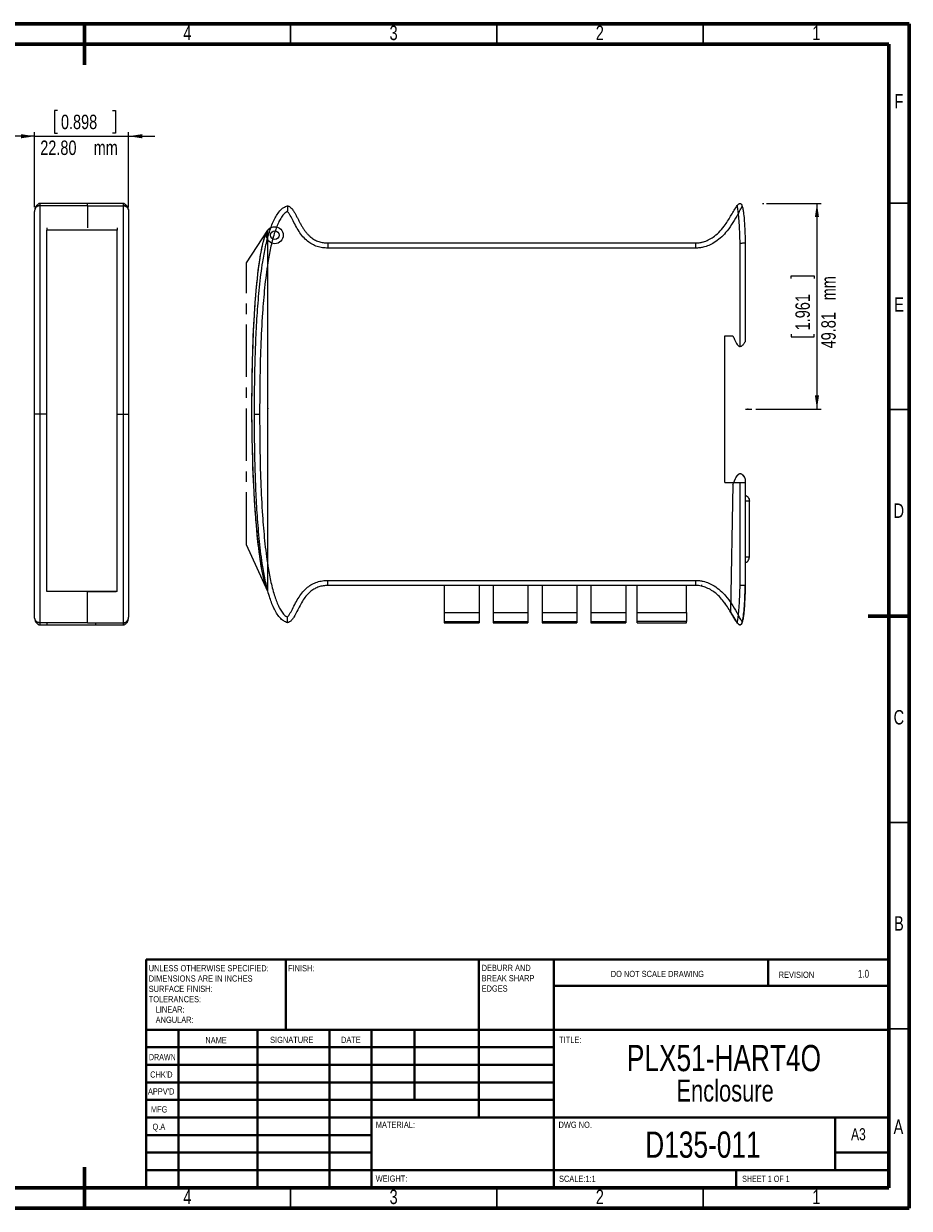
# Model space of a CAD drawing. Header units: millimetres. Extents: x 15 to 415, y 5 to 292.
# Tile 3 of 3: x 200 to 415, y 5 to 292. Entities that reach past the tile are written whole.
import ezdxf

# ---------------------------------------------------------------- set-up
doc = ezdxf.new("R2010")
doc.units = ezdxf.units.MM
doc.header["$PDSIZE"] = -1
doc.linetypes.add('CENTERX2', pattern=[20.32, 12.7, -2.54, 2.54, -2.54])
doc.styles.add('SLDTEXTSTYLE0', font='TXT', dxfattribs={"width": 0.75})
doc.styles.add('SLDTEXTSTYLE1', font='TXT', dxfattribs={"width": 0.686449})
doc.styles.add('SLDTEXTSTYLE2', font='TXT', dxfattribs={"width": 0.6875})
doc.dimstyles.new('SLDDIMSTYLE0', dxfattribs={"dimtxt": 3.5, "dimasz": 3.302, "dimexe": 0, "dimexo": 0.0625, "dimgap": 0.875, "dimtad": 1, "dimrnd": 1e-09, "dimzin": 12, "dimdsep": 46, "dimtxsty": 'SLDTEXTSTYLE0', "dimsah": 1, "dimcen": 0.09, "dimadec": 0, "dimazin": 3, "dimtfac": 1, "dimtofl": 0, "dimtmove": 0, "dimatfit": 3, "dimfxl": 1, "dimfrac": 2, "dimtolj": 1, "dimtzin": 12, "dimarcsym": 0})
doc.dimstyles.new('SLDDIMSTYLE1', dxfattribs={"dimtxt": 3.5, "dimasz": 3.302, "dimexe": 0, "dimexo": 0.0625, "dimgap": 0.875, "dimtad": 1, "dimrnd": 1e-09, "dimzin": 4, "dimdsep": 46, "dimtxsty": 'SLDTEXTSTYLE0', "dimsah": 1, "dimcen": 0.09, "dimadec": 0, "dimazin": 1, "dimtfac": 1, "dimtmove": 0, "dimatfit": 0, "dimfxl": 1, "dimfrac": 2, "dimtolj": 1, "dimtzin": 12, "dimarcsym": 0})

# ---------------------------------------------------------------- blocks, each defined once
blk = doc.blocks.new('SW_NOTE_0')
at = {"color": 0, "linetype": 'Continuous', "lineweight": 0, "char_height": 1.5, "attachment_point": 1, "style": 'SLDTEXTSTYLE0'}
for s, insert in [('UNLESS OTHERWISE SPECIFIED:', (0, 1.93)), ('DIMENSIONS ARE IN INCHES', (0, -0.57)), ('TOLERANCES:', (0, -5.57)), ('SURFACE FINISH:', (0, -3.07)), ('LINEAR:', (1.69, -8.07)), ('ANGULAR:', (1.69, -10.57))]:
    blk.add_mtext(s, dxfattribs=dict(at, insert=insert))
blk = doc.blocks.new('SW_NOTE_1')
at = {"color": 0, "linetype": 'Continuous', "lineweight": 0, "char_height": 1.5, "attachment_point": 1, "style": 'SLDTEXTSTYLE0'}
for s, insert in [('DEBURR AND', (0, 1.93)), ('BREAK SHARP', (0, -0.57)), ('EDGES', (0, -3.07))]:
    blk.add_mtext(s, dxfattribs=dict(at, insert=insert))
blk = doc.blocks.new('SW_NOTE_2')
at = {"color": 0, "linetype": 'Continuous', "lineweight": 0, "attachment_point": 2, "style": 'SLDTEXTSTYLE0'}
for s, insert, char_height in [('PLX51-HART4O', (28.87, 8.19), 6.35), ('Enclosure', (29.15, -0.23), 5.292)]:
    blk.add_mtext(s, dxfattribs=dict(at, insert=insert, char_height=char_height))
blk = doc.blocks.new('_D_2')
at = {"color": 7, "linetype": 'Continuous', "lineweight": 0}
for p, q in [((208.44, 271), (207.73, 271)), ((207.73, 271), (207.73, 265.44)), ((221.85, 271), (222.56, 271)), ((222.56, 271), (222.56, 265.44)), ((202.92, 264.73), (196.57, 264.73)), ((202.92, 247.53), (202.92, 265.73)), ((202.92, 264.73), (225.72, 264.73)), ((207.73, 265.44), (208.44, 265.44)), ((222.56, 265.44), (221.85, 265.44)), ((225.72, 247.53), (225.72, 265.73)), ((225.72, 264.73), (232.07, 264.73))]:
    blk.add_line(p, q, dxfattribs=at)
for points in [[(202.92, 264.73), (199.62, 265.24), (199.62, 264.23)], [(225.72, 264.73), (229.02, 264.23), (229.02, 265.24)]]:
    blk.add_solid(points, dxfattribs=at)
at = {"color": 7, "linetype": 'Continuous', "lineweight": 0, "char_height": 3.5, "attachment_point": 1, "style": 'SLDTEXTSTYLE0'}
for s, insert in [('0.898', (209.32, 269.95)), ('22.80', (204.3, 263.69)), ('mm', (217.25, 263.69))]:
    blk.add_mtext(s, dxfattribs=dict(at, insert=insert))
blk = doc.blocks.new('_D_3')
at = {"color": 7, "linetype": 'Continuous', "lineweight": 0}
for p, q in [((380.4, 248.44), (393.6, 248.44)), ((392.6, 248.44), (392.6, 198.63)), ((386.34, 230.24), (386.34, 230.95)), ((386.34, 230.95), (391.89, 230.95)), ((391.89, 230.95), (391.89, 230.24)), ((386.34, 216.82), (386.34, 216.11)), ((386.34, 216.11), (391.89, 216.11)), ((391.89, 216.11), (391.89, 216.82)), ((377.78, 198.63), (393.6, 198.63))]:
    blk.add_line(p, q, dxfattribs=at)
for points in [[(392.6, 248.44), (392.1, 245.13), (393.11, 245.13)], [(392.6, 198.63), (393.11, 201.93), (392.1, 201.93)]]:
    blk.add_solid(points, dxfattribs=at)
at = {"color": 7, "linetype": 'Continuous', "lineweight": 0, "char_height": 3.5, "attachment_point": 1, "rotation": 90, "style": 'SLDTEXTSTYLE0'}
for s, insert in [('mm', (393.65, 224.98)), ('1.961', (387.38, 217.71)), ('49.81', (393.65, 213.34))]:
    blk.add_mtext(s, dxfattribs=dict(at, insert=insert))

msp = doc.modelspace()

# ---------------------------------------------------------------- linework, layer by layer
at = {"color": 7, "linetype": 'Continuous', "lineweight": 60}
for p, q in [((15, 292), (415, 292)), ((215, 292), (215, 282)), ((415, 292), (415, 5)), ((20, 287), (410, 287)), ((410, 287), (410, 10)), ((415, 148.5), (405, 148.5)), ((410, 65.25), (410, 10)), ((215, 5), (215, 15)), ((410, 10), (20, 10)), ((410, 10), (222.8, 10)), ((415, 5), (15, 5))]:
    msp.add_line(p, q, dxfattribs=at)
at = {"color": 7, "linetype": 'Continuous', "lineweight": 30}
for p, q in [((265, 292), (265, 287)), ((315, 292), (315, 287)), ((365, 292), (365, 287)), ((415, 248.5), (410, 248.5)), ((415, 198.5), (410, 198.5)), ((415, 98.5), (410, 98.5)), ((415, 48.5), (410, 48.5)), ((265, 5), (265, 10)), ((315, 5), (315, 10)), ((365, 5), (365, 10))]:
    msp.add_line(p, q, dxfattribs=at)
at = {"color": 7, "linetype": 'Continuous', "lineweight": 15}
for p, q in [((215.718, 248.436), (204.168, 248.436)), ((215.718, 247.878), (204.168, 247.878)), ((224.468, 248.436), (215.718, 248.436)), ((215.718, 247.878), (224.468, 247.878)), ((373.268, 247.913), (373.366, 248.029)), ((374.422, 247.88), (374.498, 247.694)), ((205.918, 242.57), (205.918, 241.954)), ((222.918, 241.963), (205.918, 241.963)), ((222.918, 242.57), (222.918, 241.954)), ((259.496, 241.954), (259.496, 241.963)), ((274.013, 238.878), (274.013, 237.628)), ((274.013, 238.878), (363.234, 238.878)), ((364.734, 239.053), (364.922, 239.12)), ((373.984, 213.753), (373.984, 238.859)), ((375.234, 238.878), (375.234, 215.034)), ((363.231, 237.628), (274.013, 237.628)), ((370.234, 216.378), (372.234, 216.378)), ((370.234, 180.878), (370.234, 216.378)), ((204.168, 197.378), (202.918, 197.378)), ((205.918, 197.378), (204.168, 197.378)), ((224.468, 197.378), (225.718, 197.378)), ((256.234, 197.378), (257.484, 197.378)), ((370.234, 180.878), (373.984, 180.878)), ((373.984, 155.897), (373.984, 180.878)), ((373.984, 180.878), (375.234, 180.878)), ((375.234, 181.722), (375.234, 180.878)), ((375.234, 180.878), (375.234, 155.878)), ((376.234, 176.32), (375.234, 176.32)), ((376.234, 162.82), (376.234, 176.32)), ((375.234, 162.82), (376.234, 162.82)), ((274.013, 155.878), (274.013, 157.128)), ((274.013, 157.128), (363.231, 157.128)), ((363.234, 155.878), (274.013, 155.878)), ((302.246, 155.878), (302.246, 149.378)), ((310.696, 155.878), (310.696, 149.378)), ((314.096, 155.878), (314.096, 149.378)), ((322.546, 155.878), (322.546, 149.378)), ((325.946, 155.878), (325.946, 149.378)), ((334.396, 155.878), (334.396, 149.378)), ((337.796, 155.878), (337.796, 149.378)), ((346.246, 155.878), (346.246, 149.378)), ((348.984, 149.378), (348.984, 155.878)), ((360.984, 149.378), (360.984, 155.878)), ((364.734, 155.703), (364.734, 156.034)), ((215.718, 154.463), (205.918, 154.463)), ((222.918, 154.463), (205.918, 154.463)), ((215.718, 154.463), (222.718, 154.463)), ((259.496, 154.463), (259.496, 154.615)), ((302.246, 149.378), (310.696, 149.378)), ((302.246, 149.378), (302.246, 147.128)), ((310.696, 149.378), (310.696, 147.128)), ((314.096, 149.378), (322.546, 149.378)), ((314.096, 149.378), (314.096, 147.128)), ((322.546, 149.378), (322.546, 147.128)), ((325.946, 149.378), (334.396, 149.378)), ((325.946, 149.378), (325.946, 147.128)), ((334.396, 149.378), (334.396, 147.128)), ((337.796, 149.378), (346.246, 149.378)), ((337.796, 149.378), (337.796, 147.128)), ((346.246, 149.378), (346.246, 147.128)), ((348.984, 149.378), (360.984, 149.378)), ((348.984, 147.128), (348.984, 149.378)), ((360.984, 149.378), (360.984, 147.128)), ((370.234, 151.652), (370.445, 151.335)), ((371.637, 149.483), (372.289, 148.369)), ((215.718, 146.878), (204.168, 146.878)), ((215.718, 146.878), (224.468, 146.878)), ((302.246, 147.128), (310.696, 147.128)), ((302.246, 147.128), (302.246, 146.878)), ((302.246, 146.878), (310.696, 146.878)), ((310.696, 147.128), (310.696, 146.878)), ((314.096, 147.128), (322.546, 147.128)), ((314.096, 147.128), (314.096, 146.878)), ((314.096, 146.878), (322.546, 146.878)), ((322.546, 147.128), (322.546, 146.878)), ((325.946, 147.128), (334.396, 147.128)), ((325.946, 147.128), (325.946, 146.878)), ((325.946, 146.878), (334.396, 146.878)), ((334.396, 147.128), (334.396, 146.878)), ((337.796, 147.128), (346.246, 147.128)), ((337.796, 147.128), (337.796, 146.878)), ((337.796, 146.878), (346.246, 146.878)), ((346.246, 147.128), (346.246, 146.878)), ((360.984, 147.128), (348.984, 147.128)), ((348.984, 146.878), (348.984, 147.128)), ((348.984, 146.878), (360.984, 146.878)), ((360.984, 146.878), (360.984, 147.128)), ((373.226, 146.902), (373.311, 146.782)), ((374.453, 146.943), (374.527, 147.177)), ((204.168, 146.32), (205.918, 146.32)), ((205.918, 146.32), (217.718, 146.32)), ((217.718, 146.32), (224.468, 146.32))]:
    msp.add_line(p, q, dxfattribs=at)
at = {"color": 8, "linetype": 'Continuous', "lineweight": 15}
for p, q in [((204.168, 247.963), (204.168, 247.878)), ((224.468, 247.878), (224.468, 247.963)), ((222.918, 197.378), (224.468, 197.378)), ((204.168, 146.878), (204.168, 146.793)), ((224.468, 146.793), (224.468, 146.878))]:
    msp.add_line(p, q, dxfattribs=at)
at = {"color": 7, "linetype": 'Continuous', "lineweight": 0}
for p, q in [((379.398, 248.436), (379.748, 248.436)), ((375.243, 198.628), (376.781, 198.628))]:
    msp.add_line(p, q, dxfattribs=at)
at = {"color": 7, "linetype": 'CENTERX2'}
for p, q in [((254.332, 234.065), (259.496, 241.963)), ((254.332, 165.764), (254.332, 234.065)), ((259.496, 154.463), (254.332, 165.764))]:
    msp.add_line(p, q, dxfattribs=at)
at = {"color": 7, "linetype": 'Continuous'}
for p, q in [((259.496, 154.463), (259.496, 241.963)), ((375.234, 181.722), (375.234, 155.878)), ((372.234, 180.378), (371.637, 149.483))]:
    msp.add_line(p, q, dxfattribs=at)
at = {"color": 7, "linetype": 'Continuous', "lineweight": 40}
for p, q in [((230, 65.25), (410, 65.25)), ((230, 65.25), (230, 10)), ((263.8, 48.25), (263.8, 65.25)), ((310.6, 65.25), (310.6, 27)), ((328.8, 65.25), (328.8, 10)), ((380.8, 58.875), (380.8, 65.25)), ((410, 58.875), (328.8, 58.875)), ((410, 48.25), (230, 48.25)), ((237.8, 48.25), (237.8, 10)), ((256.991, 48.25), (256.991, 10)), ((274.399, 48.25), (274.399, 10)), ((284.6, 10), (284.6, 48.25)), ((295, 31.25), (295, 48.25)), ((328.8, 44), (230, 44)), ((328.8, 39.75), (230, 39.75)), ((328.8, 35.5), (230, 35.5)), ((328.8, 31.25), (230, 31.25)), ((284.6, 27), (230, 27)), ((284.6, 27), (410, 27)), ((397, 14.25), (397, 27)), ((284.6, 22.75), (230, 22.75)), ((284.6, 18.5), (230, 18.5)), ((410, 18.5), (397, 18.5)), ((230, 14.25), (410, 14.25)), ((373, 10), (373, 14.25))]:
    msp.add_line(p, q, dxfattribs=at)
at = {"color": 7, "linetype": 'Continuous', "flags": 128}
for points in [[(259.496, 154.463), (259.328, 154.857), (259.163, 155.291), (259.001, 155.765), (258.844, 156.278), (258.69, 156.829), (258.543, 157.405), (258.399, 158.016), (258.259, 158.661), (258.123, 159.339), (257.965, 160.187), (257.812, 161.079), (257.665, 162.013), (257.523, 162.988), (257.385, 164.003), (257.253, 165.054), (257.102, 166.364), (256.958, 167.724), (256.821, 169.13), (256.691, 170.581), (256.569, 172.073), (256.457, 173.577), (256.351, 175.116), (256.253, 176.688), (256.161, 178.291), (256.054, 180.413), (255.958, 182.577), (255.874, 184.777), (255.802, 187.008), (255.743, 189.265), (255.695, 191.541), (255.659, 193.833), (255.63, 196.997), (255.624, 200.165), (255.64, 203.323), (255.679, 206.456), (255.716, 208.431), (255.761, 210.386), (255.817, 212.319), (255.881, 214.225), (255.954, 216.101), (256.037, 217.943), (256.129, 219.748), (256.23, 221.512), (256.329, 223.058), (256.435, 224.566), (256.549, 226.033), (256.67, 227.456), (256.798, 228.832), (256.934, 230.16), (257.078, 231.435), (257.195, 232.398), (257.317, 233.326), (257.444, 234.218), (257.575, 235.073), (257.711, 235.889), (257.849, 236.653), (257.991, 237.377), (258.138, 238.06), (258.289, 238.702), (258.448, 239.312), (258.611, 239.876), (258.779, 240.393), (258.951, 240.862), (259.129, 241.28), (259.31, 241.648), (259.496, 241.963)], [(372.234, 180.378), (372.43, 180.846), (372.615, 181.262), (372.79, 181.629), (372.957, 181.948), (373.114, 182.222), (373.265, 182.451), (373.401, 182.628), (373.531, 182.769), (373.657, 182.876), (373.779, 182.949), (373.898, 182.991), (374.008, 183.003), (374.117, 182.989), (374.224, 182.951), (374.385, 182.851), (374.545, 182.703), (374.709, 182.512), (374.877, 182.282), (375.052, 182.017), (375.234, 181.722)], [(371.637, 149.483), (371.921, 149.001), (372.19, 148.539), (372.445, 148.104), (372.686, 147.701), (372.914, 147.338), (373.085, 147.084), (373.247, 146.862), (373.402, 146.673), (373.549, 146.521), (373.689, 146.41), (373.816, 146.344), (373.936, 146.32), (374.05, 146.339), (374.159, 146.405), (374.245, 146.498), (374.327, 146.626), (374.406, 146.792), (374.465, 146.949), (374.522, 147.131), (374.577, 147.339), (374.647, 147.658), (374.714, 148.025), (374.777, 148.443), (374.836, 148.913), (374.884, 149.355), (374.929, 149.836), (374.972, 150.358), (375.013, 150.922), (375.052, 151.529), (375.088, 152.18), (375.121, 152.836), (375.152, 153.532), (375.181, 154.271), (375.208, 155.053), (375.234, 155.878)]]:
    msp.add_lwpolyline(points, dxfattribs=at)
at = {"color": 7, "linetype": 'Continuous', "lineweight": 15, "flags": 128}
msp.add_lwpolyline([(260.174, 242.554), (259.828, 242.315), (259.496, 241.954)], dxfattribs=at)
at = {"color": 7, "linetype": 'Continuous'}
for radius in [2.051, 1.051]:
    msp.add_circle((261.162, 240.757), radius, dxfattribs=at)
at = {"color": 7, "linetype": 'Continuous', "lineweight": 15}
for points, knots in [([(204.168, 247.878), (204.031, 247.864), (203.757, 247.837), (203.392, 247.627), (203.111, 247.315), (202.949, 246.933), (202.918, 246.66), (202.918, 246.529), (202.918, 246.526)], [0, 0, 0, 0, 0.1998494, 0.3996611, 0.6005941, 0.8054992, 0.9964134, 1, 1, 1, 1]), ([(204.168, 248.436), (204.139, 248.434), (204.079, 248.43), (203.923, 248.375), (203.735, 248.234), (203.511, 248.035), (203.313, 247.85), (203.123, 247.643), (203.056, 247.349), (203.005, 247.121), (202.989, 246.986), (202.987, 246.969)], [0, 0, 0, 0, 0.0423378, 0.0889316, 0.2428653, 0.3874203, 0.5357878, 0.6481485, 0.7956544, 0.9749166, 1, 1, 1, 1]), ([(204.168, 247.878), (204.168, 247.878), (204.168, 247.791), (204.168, 247.465), (204.168, 246.639), (204.168, 245.549), (204.168, 244.299), (204.168, 242.948), (204.168, 240.837), (204.168, 237.956), (204.168, 233.501), (204.168, 228.173), (204.168, 222.012), (204.168, 215.851), (204.168, 207.645), (204.168, 201.486), (204.168, 197.378)], [0, 0, 0, 0, 0.00000114, 0.01926889, 0.04322842, 0.06902634, 0.09543231, 0.12394453, 0.15260671, 0.22292414, 0.29365187, 0.41171819, 0.53005458, 0.64746448, 0.76487943, 1, 1, 1, 1]), ([(215.718, 247.988), (215.718, 248.057), (215.718, 248.215), (215.718, 248.368), (215.718, 248.437), (215.718, 248.432), (215.718, 248.431)], [0, 0, 0, 0, 0.3365475, 0.7711773, 0.9398802, 1, 1, 1, 1]), ([(215.718, 247.988), (215.718, 248.057), (215.718, 248.215), (215.718, 248.368), (215.718, 248.437), (215.718, 248.432), (215.718, 248.431)], [0, 0, 0, 0, 0.3365475, 0.7711773, 0.9398802, 1, 1, 1, 1]), ([(215.718, 247.878), (215.718, 247.748), (215.718, 247.469), (215.718, 246.587), (215.718, 245.393), (215.718, 244.007), (215.718, 243.009), (215.718, 242.549)], [0, 0, 0, 0, 0.154379, 0.3300988, 0.5387671, 0.7874193, 1, 1, 1, 1]), ([(215.718, 247.878), (215.718, 247.748), (215.718, 247.469), (215.718, 246.587), (215.718, 245.393), (215.718, 244.007), (215.718, 243.009), (215.718, 242.549)], [0, 0, 0, 0, 0.154379, 0.3300988, 0.5387671, 0.7874193, 1, 1, 1, 1]), ([(225.649, 246.969), (225.647, 246.986), (225.631, 247.121), (225.579, 247.349), (225.513, 247.643), (225.324, 247.85), (225.1, 248.058), (224.875, 248.259), (224.679, 248.387), (224.557, 248.43), (224.496, 248.434), (224.468, 248.436)], [0, 0, 0, 0, 0.0250631, 0.204355, 0.3518704, 0.4639349, 0.6122838, 0.8089581, 0.911093, 0.9576813, 1, 1, 1, 1]), ([(224.468, 197.378), (224.468, 200.115), (224.468, 205.589), (224.468, 213.797), (224.468, 221.327), (224.468, 228.172), (224.468, 233.495), (224.468, 237.955), (224.468, 240.833), (224.468, 242.948), (224.468, 244.293), (224.468, 245.549), (224.468, 246.629), (224.468, 247.485), (224.468, 247.757), (224.468, 247.878)], [0, 0, 0, 0, 0.1566551, 0.3133169, 0.4699409, 0.5881602, 0.7063424, 0.7768972, 0.8473906, 0.8759856, 0.9045649, 0.9307097, 0.9567724, 0.9807315, 1, 1, 1, 1]), ([(224.468, 247.878), (224.605, 247.864), (224.879, 247.837), (225.244, 247.627), (225.525, 247.315), (225.687, 246.933), (225.718, 246.66), (225.718, 246.529), (225.718, 246.526)], [0, 0, 0, 0, 0.1998494, 0.3996611, 0.6005941, 0.8054992, 0.9964134, 1, 1, 1, 1]), ([(256.234, 197.378), (256.258, 201.481), (256.293, 207.638), (256.574, 215.844), (256.91, 222.006), (257.419, 228.169), (258.079, 233.491), (258.89, 237.95), (259.607, 240.829), (260.322, 242.946), (260.877, 244.288), (261.535, 245.543), (262.309, 246.626), (263.207, 247.485), (263.918, 247.757), (264.234, 247.878)], [0, 0, 0, 0, 0.2348554, 0.3524032, 0.4699459, 0.5880485, 0.7063488, 0.776726, 0.847394, 0.8759217, 0.9045684, 0.9304489, 0.9567715, 0.9807311, 1, 1, 1, 1]), ([(264.234, 247.878), (264.235, 247.864), (264.235, 247.837), (264.24, 247.627), (264.241, 247.315), (264.23, 246.933), (264.204, 246.66), (264.189, 246.529), (264.188, 246.526)], [0, 0, 0, 0, 0.1998494, 0.3996611, 0.6005941, 0.8054992, 0.9964134, 1, 1, 1, 1]), ([(264.234, 247.878), (264.234, 247.878), (264.316, 247.86), (264.479, 247.81), (264.688, 247.706), (264.971, 247.517), (265.26, 247.24), (265.557, 246.863), (265.789, 246.516), (265.996, 246.172), (266.246, 245.725), (266.546, 245.147), (266.901, 244.441), (267.268, 243.73), (267.654, 243.029), (268.052, 242.377), (268.464, 241.779), (268.894, 241.235), (269.289, 240.808), (269.631, 240.487), (269.948, 240.218), (270.333, 239.934), (270.798, 239.648), (271.294, 239.403), (271.812, 239.205), (272.345, 239.055), (272.89, 238.952), (273.448, 238.889), (273.824, 238.882), (274.013, 238.878)], [0, 0, 0, 0, 0.00000426, 0.01783991, 0.03616332, 0.04943498, 0.09010791, 0.12078525, 0.15169405, 0.17893512, 0.20620831, 0.26085605, 0.31765204, 0.37444908, 0.43129887, 0.4882445, 0.53700535, 0.58595751, 0.63573238, 0.66080417, 0.6859376, 0.72413872, 0.76261989, 0.80204245, 0.84180862, 0.88068015, 0.91984138, 0.95980583, 1, 1, 1, 1]), ([(363.234, 238.878), (363.234, 238.878), (363.582, 238.876), (364.289, 238.934), (365.418, 239.216), (366.594, 239.731), (367.902, 240.578), (369.204, 241.76), (370.568, 243.494), (371.627, 245.224), (372.524, 246.825), (373.042, 247.584), (373.301, 247.963)], [0, 0, 0, 0, 0.0000042, 0.0733609, 0.1487533, 0.2443756, 0.3427072, 0.4760791, 0.6131069, 0.8064827, 0.9031698, 1, 1, 1, 1]), ([(373.301, 247.963), (373.41, 248.094), (373.56, 248.272), (373.784, 248.406), (373.895, 248.436), (373.972, 248.438), (374.046, 248.422), (374.148, 248.37), (374.343, 248.163), (374.425, 247.922), (374.487, 247.74)], [0, 0, 0, 0, 0.2889411, 0.3946849, 0.4402412, 0.4829926, 0.5253429, 0.5700269, 0.6759339, 1, 1, 1, 1]), ([(373.549, 246.063), (373.524, 246.272), (373.475, 246.688), (373.406, 247.19), (373.355, 247.541), (373.325, 247.759), (373.305, 247.926), (373.302, 247.95), (373.301, 247.963)], [0, 0, 0, 0, 0.24948853, 0.49838671, 0.62453997, 0.74576169, 0.86699313, 1, 1, 1, 1]), ([(373.549, 246.063), (373.654, 246.247), (373.865, 246.613), (374.119, 247.053), (374.291, 247.363), (374.395, 247.557), (374.471, 247.707), (374.482, 247.729), (374.487, 247.74)], [0, 0, 0, 0, 0.2508476, 0.5014686, 0.6276981, 0.7483976, 0.8685635, 1, 1, 1, 1]), ([(374.487, 247.74), (374.564, 247.438), (374.717, 246.83), (374.94, 245.045), (375.117, 242.392), (375.195, 240.05), (375.234, 238.878)], [0, 0, 0, 0, 0.1048911, 0.210921, 0.605017, 1, 1, 1, 1]), ([(202.918, 197.378), (202.918, 200.105), (202.918, 205.56), (202.918, 213.74), (202.918, 221.232), (202.918, 228.031), (202.918, 233.287), (202.918, 237.669), (202.918, 240.461), (202.918, 242.494), (202.918, 243.731), (202.918, 244.857), (202.918, 245.756), (202.918, 246.303), (202.918, 246.49), (202.918, 246.526)], [0, 0, 0, 0, 0.16239627, 0.32479953, 0.48716345, 0.60902217, 0.73084227, 0.80245877, 0.87401151, 0.90204428, 0.93006078, 0.95370686, 0.97726755, 0.99554049, 1, 1, 1, 1]), ([(225.718, 246.526), (225.718, 246.49), (225.718, 246.303), (225.718, 245.756), (225.718, 244.857), (225.718, 243.731), (225.718, 242.494), (225.718, 240.461), (225.718, 237.669), (225.718, 233.287), (225.718, 228.031), (225.718, 221.232), (225.718, 213.74), (225.718, 205.56), (225.718, 200.105), (225.718, 197.378)], [0, 0, 0, 0, 0.0044595, 0.0227324, 0.0462931, 0.0699392, 0.0979557, 0.1259885, 0.1975412, 0.2691577, 0.3909778, 0.5128366, 0.6752005, 0.8376037, 1, 1, 1, 1]), ([(264.188, 246.526), (264.123, 246.49), (263.789, 246.303), (263.219, 245.756), (262.581, 244.857), (262.001, 243.731), (261.487, 242.494), (260.805, 240.461), (260.1, 237.669), (259.319, 233.287), (258.653, 228.031), (258.105, 221.232), (257.72, 213.74), (257.512, 205.56), (257.494, 200.105), (257.484, 197.378)], [0, 0, 0, 0, 0.0044595, 0.0227324, 0.0462931, 0.0699392, 0.0979557, 0.1259885, 0.1975412, 0.2691577, 0.3909778, 0.5128366, 0.6752005, 0.8376037, 1, 1, 1, 1]), ([(274.013, 237.628), (273.575, 237.646), (272.699, 237.682), (271.411, 237.989), (270.199, 238.518), (269.022, 239.306), (267.951, 240.367), (266.991, 241.67), (266.178, 243.098), (265.468, 244.516), (264.888, 245.622), (264.457, 246.268), (264.243, 246.474), (264.188, 246.526)], [0, 0, 0, 0, 0.09322207, 0.18633757, 0.28001349, 0.37372444, 0.48633403, 0.59921613, 0.71747197, 0.83586886, 0.93689566, 0.98392227, 1, 1, 1, 1]), ([(373.549, 246.063), (373.415, 245.834), (372.875, 244.912), (371.929, 243.299), (370.631, 241.488), (369.203, 240.03), (367.82, 238.994), (366.411, 238.256), (365.202, 237.853), (364.132, 237.656), (363.531, 237.637), (363.231, 237.628)], [0, 0, 0, 0, 0.05695589, 0.22871244, 0.4000532, 0.53222998, 0.66426034, 0.76794904, 0.87152541, 0.93577, 1, 1, 1, 1]), ([(373.984, 238.859), (373.96, 239.615), (373.914, 241.064), (373.807, 243.206), (373.695, 244.854), (373.58, 245.804), (373.549, 246.063)], [0, 0, 0, 0, 0.3141263, 0.6025817, 0.8912139, 1, 1, 1, 1]), ([(205.918, 154.463), (205.918, 154.925), (205.918, 155.962), (205.918, 157.756), (205.918, 159.897), (205.918, 162.37), (205.918, 165.121), (205.918, 168.12), (205.918, 171.334), (205.918, 174.749), (205.918, 178.884), (205.918, 183.741), (205.918, 189.306), (205.918, 194.995), (205.918, 200.726), (205.918, 206.108), (205.918, 211.08), (205.918, 215.596), (205.918, 219.926), (205.918, 224.021), (205.918, 227.834), (205.918, 231.196), (205.918, 234.094), (205.918, 236.519), (205.918, 238.475), (205.918, 239.98), (205.918, 241.086), (205.918, 241.694), (205.918, 241.963)], [0, 0, 0, 0, 0.0169166, 0.0379264, 0.0628147, 0.0913055, 0.1230941, 0.1572164, 0.1939013, 0.2328335, 0.2736949, 0.3347786, 0.3982063, 0.4630359, 0.5283234, 0.5931244, 0.6460725, 0.6974813, 0.7468065, 0.7935057, 0.8370401, 0.8768761, 0.9084564, 0.9364203, 0.9604401, 0.9763569, 0.9895543, 1, 1, 1, 1]), ([(222.918, 154.463), (222.918, 154.925), (222.918, 155.962), (222.918, 157.756), (222.918, 159.897), (222.918, 162.37), (222.918, 165.121), (222.918, 168.12), (222.918, 171.334), (222.918, 174.749), (222.918, 178.884), (222.918, 183.741), (222.918, 189.306), (222.918, 194.995), (222.918, 200.726), (222.918, 206.108), (222.918, 211.08), (222.918, 215.596), (222.918, 219.926), (222.918, 224.021), (222.918, 227.834), (222.918, 231.196), (222.918, 234.094), (222.918, 236.519), (222.918, 238.475), (222.918, 239.98), (222.918, 241.086), (222.918, 241.694), (222.918, 241.963)], [0, 0, 0, 0, 0.0169166, 0.0379264, 0.0628147, 0.0913055, 0.1230941, 0.1572164, 0.1939013, 0.2328335, 0.2736949, 0.3347786, 0.3982063, 0.4630359, 0.5283234, 0.5931244, 0.6460725, 0.6974813, 0.7468065, 0.7935057, 0.8370401, 0.8768761, 0.9084564, 0.9364203, 0.9604401, 0.9763569, 0.9895543, 1, 1, 1, 1]), ([(259.496, 154.463), (259.312, 154.925), (258.899, 155.962), (258.444, 157.756), (258, 159.897), (257.599, 162.37), (257.234, 165.121), (256.908, 168.12), (256.62, 171.334), (256.367, 174.749), (256.119, 178.884), (255.898, 183.741), (255.729, 189.306), (255.634, 194.995), (255.612, 200.726), (255.663, 206.108), (255.771, 211.08), (255.924, 215.596), (256.128, 219.926), (256.384, 224.021), (256.691, 227.834), (257.036, 231.196), (257.411, 234.094), (257.807, 236.519), (258.214, 238.475), (258.631, 239.98), (259.007, 241.086), (259.347, 241.694), (259.496, 241.963)], [0, 0, 0, 0, 0.0169166, 0.0379264, 0.0628147, 0.0913055, 0.1230941, 0.1572164, 0.1939013, 0.2328335, 0.2736949, 0.3347786, 0.3982063, 0.4630359, 0.5283234, 0.5931244, 0.6460725, 0.6974813, 0.7468065, 0.7935057, 0.8370401, 0.8768761, 0.9084564, 0.9364203, 0.9604401, 0.9763569, 0.9895543, 1, 1, 1, 1]), ([(363.231, 237.628), (363.231, 237.661), (363.231, 237.753), (363.232, 237.983), (363.233, 238.304), (363.234, 238.621), (363.234, 238.837), (363.234, 238.864), (363.234, 238.878)], [0, 0, 0, 0, 0.0510455, 0.1413984, 0.3560495, 0.5706999, 0.78535, 1, 1, 1, 1]), ([(373.984, 238.859), (373.998, 238.86), (374.09, 238.861), (374.322, 238.864), (374.66, 238.869), (374.977, 238.874), (375.193, 238.877), (375.221, 238.878), (375.234, 238.878)], [0, 0, 0, 0, 0.0209554, 0.1413942, 0.3560678, 0.5707189, 0.7853592, 1, 1, 1, 1]), ([(372.234, 216.378), (372.358, 216.082), (372.58, 215.55), (372.92, 214.855), (373.212, 214.364), (373.463, 214.043), (373.675, 213.854), (373.854, 213.766), (373.955, 213.756), (373.984, 213.753)], [0, 0, 0, 0, 0.2959335, 0.5314912, 0.7126862, 0.8216387, 0.9062151, 0.9732478, 1, 1, 1, 1]), ([(375.234, 215.034), (375.23, 215.027), (375.22, 215.011), (375.127, 214.858), (374.912, 214.519), (374.643, 214.123), (374.333, 213.858), (374.155, 213.763), (374.035, 213.756), (373.984, 213.753)], [0, 0, 0, 0, 0.0970605, 0.2172985, 0.407579, 0.7510475, 0.851585, 0.9370816, 1, 1, 1, 1]), ([(202.918, 148.23), (202.918, 148.266), (202.918, 148.453), (202.918, 149), (202.918, 149.899), (202.918, 151.025), (202.918, 152.262), (202.918, 154.295), (202.918, 157.087), (202.918, 161.469), (202.918, 166.725), (202.918, 173.524), (202.918, 181.016), (202.918, 189.196), (202.918, 194.651), (202.918, 197.378)], [0, 0, 0, 0, 0.0044595, 0.0227324, 0.0462931, 0.0699392, 0.0979557, 0.1259885, 0.1975412, 0.2691577, 0.3909778, 0.5128366, 0.6752005, 0.8376037, 1, 1, 1, 1]), ([(204.168, 197.378), (204.168, 193.275), (204.168, 187.118), (204.168, 178.912), (204.168, 172.75), (204.168, 166.587), (204.168, 161.265), (204.168, 156.806), (204.168, 153.927), (204.168, 151.81), (204.168, 150.468), (204.168, 149.213), (204.168, 148.13), (204.168, 147.271), (204.168, 146.999), (204.168, 146.878)], [0, 0, 0, 0, 0.2348554, 0.3524032, 0.4699459, 0.5880485, 0.7063488, 0.776726, 0.847394, 0.8759217, 0.9045684, 0.9304489, 0.9567715, 0.9807311, 1, 1, 1, 1]), ([(224.468, 146.878), (224.468, 146.878), (224.468, 146.965), (224.468, 147.291), (224.468, 148.121), (224.468, 149.209), (224.468, 150.463), (224.468, 151.808), (224.468, 153.923), (224.468, 156.801), (224.468, 161.261), (224.468, 166.584), (224.468, 173.429), (224.468, 180.959), (224.468, 189.167), (224.468, 194.641), (224.468, 197.378)], [0, 0, 0, 0, 0.0000011, 0.0192685, 0.0432276, 0.0692903, 0.0954352, 0.1240144, 0.1526094, 0.2231028, 0.2936576, 0.4118398, 0.5300591, 0.6866831, 0.8433449, 1, 1, 1, 1]), ([(225.718, 197.378), (225.718, 194.651), (225.718, 189.196), (225.718, 181.016), (225.718, 173.524), (225.718, 166.725), (225.718, 161.469), (225.718, 157.087), (225.718, 154.295), (225.718, 152.262), (225.718, 151.025), (225.718, 149.899), (225.718, 149), (225.718, 148.453), (225.718, 148.266), (225.718, 148.23)], [0, 0, 0, 0, 0.1623963, 0.3247995, 0.4871634, 0.6090222, 0.7308423, 0.8024588, 0.8740115, 0.9020443, 0.9300608, 0.9537069, 0.9772676, 0.9955405, 1, 1, 1, 1]), ([(264.234, 146.878), (264.234, 146.878), (263.909, 146.965), (263.212, 147.291), (262.314, 148.117), (261.54, 149.207), (260.882, 150.457), (260.323, 151.808), (259.609, 153.919), (258.891, 156.8), (258.081, 161.255), (257.419, 166.583), (256.91, 172.744), (256.575, 178.905), (256.293, 187.111), (256.258, 193.27), (256.234, 197.378)], [0, 0, 0, 0, 0.0000011, 0.0192689, 0.0432284, 0.0690263, 0.0954323, 0.1239445, 0.1526067, 0.2229241, 0.2936519, 0.4117182, 0.5300546, 0.6474645, 0.7648794, 1, 1, 1, 1]), ([(257.484, 197.378), (257.494, 194.651), (257.512, 189.196), (257.72, 181.016), (258.105, 173.524), (258.653, 166.725), (259.319, 161.469), (260.1, 157.087), (260.805, 154.295), (261.487, 152.262), (262.001, 151.025), (262.581, 149.899), (263.219, 149), (263.789, 148.453), (264.123, 148.266), (264.188, 148.23)], [0, 0, 0, 0, 0.1623963, 0.3247995, 0.4871634, 0.6090222, 0.7308423, 0.8024588, 0.8740115, 0.9020443, 0.9300608, 0.9537069, 0.9772676, 0.9955405, 1, 1, 1, 1]), ([(372.45, 180.878), (372.504, 181.007), (372.658, 181.37), (372.921, 181.9), (373.212, 182.392), (373.463, 182.713), (373.675, 182.903), (373.878, 182.999), (374.065, 183.009), (374.304, 182.933), (374.589, 182.68), (374.908, 182.252), (375.118, 181.911), (375.234, 181.722)], [0, 0, 0, 0, 0.09172323, 0.2597253, 0.38895536, 0.46666137, 0.52698208, 0.57479046, 0.61093271, 0.64787383, 0.73682155, 0.85435727, 1, 1, 1, 1]), ([(375.234, 177.734), (375.335, 177.691), (375.591, 177.581), (375.926, 177.273), (376.185, 176.826), (376.218, 176.488), (376.234, 176.32)], [0, 0, 0, 0, 0.17819182, 0.4521279, 0.72606395, 1, 1, 1, 1]), ([(375.234, 161.405), (375.335, 161.448), (375.591, 161.558), (375.926, 161.866), (376.185, 162.313), (376.218, 162.651), (376.234, 162.82)], [0, 0, 0, 0, 0.1781918, 0.4521279, 0.7260639, 1, 1, 1, 1]), ([(264.188, 148.23), (264.243, 148.282), (264.457, 148.488), (264.888, 149.134), (265.468, 150.24), (266.178, 151.658), (266.991, 153.086), (267.951, 154.389), (269.022, 155.45), (270.199, 156.238), (271.411, 156.767), (272.699, 157.074), (273.575, 157.11), (274.013, 157.128)], [0, 0, 0, 0, 0.0160777, 0.0631043, 0.1641311, 0.282528, 0.4007839, 0.513666, 0.6262756, 0.7199865, 0.8136624, 0.9067779, 1, 1, 1, 1]), ([(274.013, 155.878), (274.013, 155.878), (273.646, 155.878), (272.903, 155.829), (271.824, 155.581), (270.803, 155.139), (269.812, 154.472), (268.884, 153.552), (268.021, 152.37), (267.259, 151.032), (266.554, 149.62), (265.937, 148.43), (265.329, 147.572), (264.8, 147.066), (264.396, 146.932), (264.234, 146.878)], [0, 0, 0, 0, 0.0000043, 0.078139, 0.1581929, 0.2348295, 0.3140349, 0.4114932, 0.5117176, 0.6252576, 0.7392639, 0.8484819, 0.9100683, 0.9639253, 1, 1, 1, 1]), ([(363.231, 157.128), (363.531, 157.119), (364.132, 157.1), (365.202, 156.903), (366.411, 156.5), (367.82, 155.762), (369.203, 154.726), (370.631, 153.268), (371.929, 151.457), (372.875, 149.844), (373.415, 148.922), (373.549, 148.693)], [0, 0, 0, 0, 0.06423, 0.1284746, 0.232051, 0.3357397, 0.46777, 0.5999468, 0.7712876, 0.9430441, 1, 1, 1, 1]), ([(363.234, 155.878), (363.234, 155.892), (363.234, 155.919), (363.234, 156.135), (363.233, 156.452), (363.232, 156.773), (363.231, 157.003), (363.231, 157.095), (363.231, 157.128)], [0, 0, 0, 0, 0.21465, 0.4293001, 0.6439505, 0.8586016, 0.9489545, 1, 1, 1, 1]), ([(373.301, 146.793), (373.121, 147.047), (372.759, 147.556), (371.926, 148.998), (370.984, 150.623), (369.758, 152.324), (368.74, 153.435), (367.638, 154.358), (366.488, 155.081), (365.221, 155.613), (364.115, 155.855), (363.442, 155.873), (363.234, 155.878)], [0, 0, 0, 0, 0.0656193, 0.1316743, 0.3508033, 0.4613348, 0.5731032, 0.6675151, 0.7636747, 0.8582411, 0.9561802, 1, 1, 1, 1]), ([(373.549, 148.693), (373.58, 148.952), (373.695, 149.901), (373.807, 151.549), (373.914, 153.691), (373.96, 155.141), (373.984, 155.897)], [0, 0, 0, 0, 0.1087861, 0.3971825, 0.6858737, 1, 1, 1, 1]), ([(375.234, 155.878), (375.221, 155.878), (375.193, 155.879), (374.977, 155.882), (374.66, 155.887), (374.322, 155.892), (374.09, 155.895), (373.998, 155.896), (373.984, 155.897)], [0, 0, 0, 0, 0.2146408, 0.4292811, 0.6439322, 0.8586058, 0.9790446, 1, 1, 1, 1]), ([(375.234, 155.878), (375.207, 155.045), (375.144, 153.149), (375.021, 150.719), (374.834, 148.861), (374.695, 147.796), (374.557, 147.276), (374.487, 147.016)], [0, 0, 0, 0, 0.2806244, 0.6390655, 0.8188819, 0.9095462, 1, 1, 1, 1]), ([(215.718, 146.878), (215.718, 147.008), (215.718, 147.286), (215.718, 148.169), (215.718, 149.362), (215.718, 150.848), (215.718, 152.578), (215.718, 153.807), (215.718, 154.463)], [0, 0, 0, 0, 0.1150319, 0.2459655, 0.4014498, 0.5867272, 0.7795988, 1, 1, 1, 1]), ([(215.718, 146.878), (215.718, 147.008), (215.718, 147.286), (215.718, 148.169), (215.718, 149.362), (215.718, 150.848), (215.718, 152.578), (215.718, 153.807), (215.718, 154.463)], [0, 0, 0, 0, 0.1150319, 0.2459655, 0.4014498, 0.5867272, 0.7795988, 1, 1, 1, 1]), ([(204.168, 146.878), (204.031, 146.892), (203.757, 146.919), (203.392, 147.129), (203.111, 147.441), (202.949, 147.823), (202.918, 148.096), (202.918, 148.227), (202.918, 148.23)], [0, 0, 0, 0, 0.1998494, 0.3996611, 0.6005941, 0.8054992, 0.9964134, 1, 1, 1, 1]), ([(202.987, 147.787), (202.989, 147.77), (203.005, 147.635), (203.056, 147.407), (203.123, 147.113), (203.312, 146.906), (203.536, 146.698), (203.761, 146.497), (203.956, 146.369), (204.079, 146.326), (204.139, 146.322), (204.168, 146.32)], [0, 0, 0, 0, 0.0250631, 0.204355, 0.3518704, 0.4639349, 0.6122838, 0.8089581, 0.911093, 0.9576813, 1, 1, 1, 1]), ([(205.918, 146.878), (205.918, 146.771), (205.918, 146.574), (205.918, 146.388), (205.918, 146.319), (205.918, 146.324), (205.918, 146.325)], [0, 0, 0, 0, 0.4404222, 0.8070033, 0.949293, 1, 1, 1, 1]), ([(205.918, 146.878), (205.918, 146.839), (205.918, 146.662), (205.918, 146.463), (205.918, 146.344), (205.918, 146.313), (205.918, 146.32), (205.918, 146.321)], [0, 0, 0, 0, 0.1537377, 0.7040254, 0.8585621, 0.9916571, 1, 1, 1, 1]), ([(217.718, 146.878), (217.718, 146.771), (217.718, 146.574), (217.718, 146.388), (217.718, 146.319), (217.718, 146.324), (217.718, 146.325)], [0, 0, 0, 0, 0.44042217, 0.80700331, 0.94929297, 1, 1, 1, 1]), ([(217.718, 146.878), (217.718, 146.839), (217.718, 146.662), (217.718, 146.463), (217.718, 146.344), (217.718, 146.313), (217.718, 146.32), (217.718, 146.321)], [0, 0, 0, 0, 0.15373766, 0.70402537, 0.85856209, 0.99165714, 1, 1, 1, 1]), ([(224.468, 146.878), (224.605, 146.892), (224.879, 146.919), (225.244, 147.129), (225.525, 147.441), (225.687, 147.823), (225.718, 148.096), (225.718, 148.227), (225.718, 148.23)], [0, 0, 0, 0, 0.1998494, 0.3996611, 0.6005941, 0.8054992, 0.9964134, 1, 1, 1, 1]), ([(224.468, 146.32), (224.496, 146.322), (224.557, 146.326), (224.713, 146.381), (224.9, 146.522), (225.125, 146.721), (225.323, 146.906), (225.513, 147.113), (225.58, 147.407), (225.631, 147.635), (225.647, 147.77), (225.649, 147.787)], [0, 0, 0, 0, 0.0423378, 0.0889316, 0.2428653, 0.3874203, 0.5357878, 0.6481485, 0.7956544, 0.9749166, 1, 1, 1, 1]), ([(264.234, 146.878), (264.235, 146.892), (264.235, 146.919), (264.24, 147.129), (264.241, 147.441), (264.23, 147.823), (264.204, 148.096), (264.189, 148.227), (264.188, 148.23)], [0, 0, 0, 0, 0.1998494, 0.3996611, 0.6005941, 0.8054992, 0.9964134, 1, 1, 1, 1]), ([(373.301, 146.793), (373.302, 146.806), (373.305, 146.83), (373.325, 146.997), (373.355, 147.215), (373.406, 147.566), (373.475, 148.068), (373.524, 148.484), (373.549, 148.693)], [0, 0, 0, 0, 0.1330986, 0.2542794, 0.3754398, 0.5017858, 0.7504667, 1, 1, 1, 1]), ([(374.487, 147.016), (374.425, 146.834), (374.343, 146.593), (374.148, 146.386), (374.046, 146.334), (373.972, 146.318), (373.895, 146.32), (373.784, 146.35), (373.56, 146.484), (373.41, 146.662), (373.301, 146.793)], [0, 0, 0, 0, 0.3240661, 0.4299731, 0.4746571, 0.5170074, 0.5597588, 0.6053151, 0.7110589, 1, 1, 1, 1]), ([(374.487, 147.016), (374.482, 147.027), (374.471, 147.049), (374.395, 147.199), (374.291, 147.393), (374.119, 147.703), (373.865, 148.144), (373.654, 148.509), (373.549, 148.693)], [0, 0, 0, 0, 0.1315271, 0.2516416, 0.372278, 0.4987002, 0.7491114, 1, 1, 1, 1])]:
    msp.add_open_spline(points, degree=3, knots=knots, dxfattribs=at)
at = {"color": 8, "linetype": 'Continuous', "lineweight": 15}
for points, knots in [([(204.168, 247.963), (204.056, 247.95), (203.842, 247.925), (203.604, 247.79), (203.499, 247.68), (203.464, 247.643)], [0, 0, 0, 0, 0.4221708, 0.8065397, 1, 1, 1, 1]), ([(204.168, 248.434), (204.168, 248.435), (204.168, 248.435), (204.168, 248.405), (204.168, 248.273), (204.168, 248.094), (204.168, 247.963)], [0, 0, 0, 0, 0.0576812, 0.1551927, 0.3815331, 1, 1, 1, 1]), ([(224.468, 247.963), (224.468, 248.094), (224.468, 248.273), (224.468, 248.405), (224.468, 248.435), (224.468, 248.435), (224.468, 248.434)], [0, 0, 0, 0, 0.6184669, 0.8448073, 0.9423188, 1, 1, 1, 1]), ([(225.172, 247.643), (225.136, 247.68), (225.031, 247.79), (224.793, 247.925), (224.58, 247.95), (224.468, 247.963)], [0, 0, 0, 0, 0.1935237, 0.5780853, 1, 1, 1, 1]), ([(204.168, 146.793), (204.056, 146.806), (203.842, 146.831), (203.604, 146.966), (203.499, 147.076), (203.464, 147.113)], [0, 0, 0, 0, 0.4219147, 0.8064763, 1, 1, 1, 1]), ([(204.168, 146.793), (204.168, 146.662), (204.168, 146.483), (204.168, 146.351), (204.168, 146.321), (204.168, 146.322), (204.168, 146.322)], [0, 0, 0, 0, 0.6184669, 0.8448073, 0.9423188, 1, 1, 1, 1]), ([(224.468, 146.793), (224.58, 146.806), (224.793, 146.831), (225.031, 146.966), (225.136, 147.076), (225.172, 147.113)], [0, 0, 0, 0, 0.42217084, 0.80653965, 1, 1, 1, 1]), ([(224.468, 146.322), (224.468, 146.322), (224.468, 146.321), (224.468, 146.351), (224.468, 146.483), (224.468, 146.662), (224.468, 146.793)], [0, 0, 0, 0, 0.0576812, 0.1551927, 0.3815331, 1, 1, 1, 1])]:
    msp.add_open_spline(points, degree=3, knots=knots, dxfattribs=at)
at = {"color": 7, "linetype": 'Continuous'}
msp.add_point((259.496, 198.8), dxfattribs=at)
msp.add_point((259.496, 198.8), dxfattribs=at)
at = {"color": 7, "linetype": 'Continuous', "lineweight": 0}
msp.add_point((375.85, 198.628), dxfattribs=at)

# ---------------------------------------------------------------- block references
for name, p in [('SW_NOTE_0', (230.594, 61.987)), ('SW_NOTE_1', (311.309, 62.069)), ('SW_NOTE_2', (341.184, 36.386))]:
    msp.add_blockref(name, p, dxfattribs=at)

# ---------------------------------------------------------------- texts
for s, insert, char_height, attachment_point, style in [('4', (239.965, 291.517), 3.5, 2, 'SLDTEXTSTYLE0'), ('3', (289.965, 291.517), 3.5, 2, 'SLDTEXTSTYLE0'), ('2', (339.965, 291.517), 3.5, 2, 'SLDTEXTSTYLE0'), ('1', (392.465, 291.517), 3.5, 2, 'SLDTEXTSTYLE0'), ('F', (412.464, 274.96), 3.5, 2, 'SLDTEXTSTYLE0'), ('E', (412.506, 225.71), 3.5, 2, 'SLDTEXTSTYLE0'), ('D', (412.46, 175.767), 3.5, 2, 'SLDTEXTSTYLE0'), ('C', (412.464, 125.71), 3.5, 2, 'SLDTEXTSTYLE0'), ('B', (412.473, 75.767), 3.5, 2, 'SLDTEXTSTYLE0'), ('FINISH:', (264.371, 63.919), 1.5, 1, 'SLDTEXTSTYLE0'), ('DO NOT SCALE DRAWING', (342.615, 62.533), 1.5, 1, 'SLDTEXTSTYLE0'), ('REVISION', (383.328, 62.335), 1.5, 1, 'SLDTEXTSTYLE0'), ('1.0', (403.902, 62.775), 1.905, 2, 'SLDTEXTSTYLE0'), ('NAME', (244.322, 46.501), 1.5, 1, 'SLDTEXTSTYLE0'), ('SIGNATURE', (260.034, 46.562), 1.5, 1, 'SLDTEXTSTYLE0'), ('DATE', (277.215, 46.576), 1.5, 1, 'SLDTEXTSTYLE0'), ('TITLE:', (330.09, 46.576), 1.5, 1, 'SLDTEXTSTYLE0'), ('DRAWN', (230.643, 42.385), 1.5, 1, 'SLDTEXTSTYLE1'), ("CHK'D", (230.939, 38.162), 1.5, 1, 'SLDTEXTSTYLE0'), ("APPV'D", (230.402, 34.066), 1.5, 1, 'SLDTEXTSTYLE0'), ('MFG', (231.124, 29.716), 1.5, 1, 'SLDTEXTSTYLE0'), ('MATERIAL:', (285.646, 25.986), 1.5, 1, 'SLDTEXTSTYLE0'), ('DWG NO.', (329.953, 25.986), 1.5, 1, 'SLDTEXTSTYLE0'), ('A', (412.36, 26.517), 3.5, 2, 'SLDTEXTSTYLE0'), ('Q.A', (231.509, 25.505), 1.5, 1, 'SLDTEXTSTYLE0'), ('D135-011', (364.958, 23.607), 6.35, 2, 'SLDTEXTSTYLE0'), ('A3', (400.871, 24.406), 2.9104, 1, 'SLDTEXTSTYLE0'), ('WEIGHT:', (285.618, 12.949), 1.4986, 1, 'SLDTEXTSTYLE0'), ('SCALE:1:1', (330.074, 12.9), 1.5, 1, 'SLDTEXTSTYLE0'), ('SHEET 1 OF 1', (374.478, 12.9), 1.5, 1, 'SLDTEXTSTYLE2'), ('4', (239.965, 9.517), 3.5, 2, 'SLDTEXTSTYLE0'), ('3', (289.965, 9.517), 3.5, 2, 'SLDTEXTSTYLE0'), ('2', (339.965, 9.517), 3.5, 2, 'SLDTEXTSTYLE0'), ('1', (392.465, 9.517), 3.5, 2, 'SLDTEXTSTYLE0')]:
    msp.add_mtext(s, dxfattribs=dict(at, insert=insert, char_height=char_height, attachment_point=attachment_point, style=style))

# ---------------------------------------------------------------- dimensions: what is measured, and where the dimension line sits
dim = msp.add_linear_dim(base=(225.718, 259.175), p1=(202.918, 246.526), p2=(225.718, 246.526), text='<> mm', dimstyle='SLDDIMSTYLE1', dxfattribs=at)
dim.commit()
dim.dimension.update_dxf_attribs({"geometry": '_D_2', "text_midpoint": (215.144, 259.175), "dimtype": 160})
dim = msp.add_linear_dim(base=(398.162, 198.628), p1=(379.398, 248.436), p2=(376.781, 198.628), angle=90, text='<>mm', dimstyle='SLDDIMSTYLE0', dxfattribs=at)
dim.commit()
dim.dimension.update_dxf_attribs({"geometry": '_D_3', "text_midpoint": (398.162, 223.532), "dimtype": 160})

doc.saveas('drawing.dxf')
